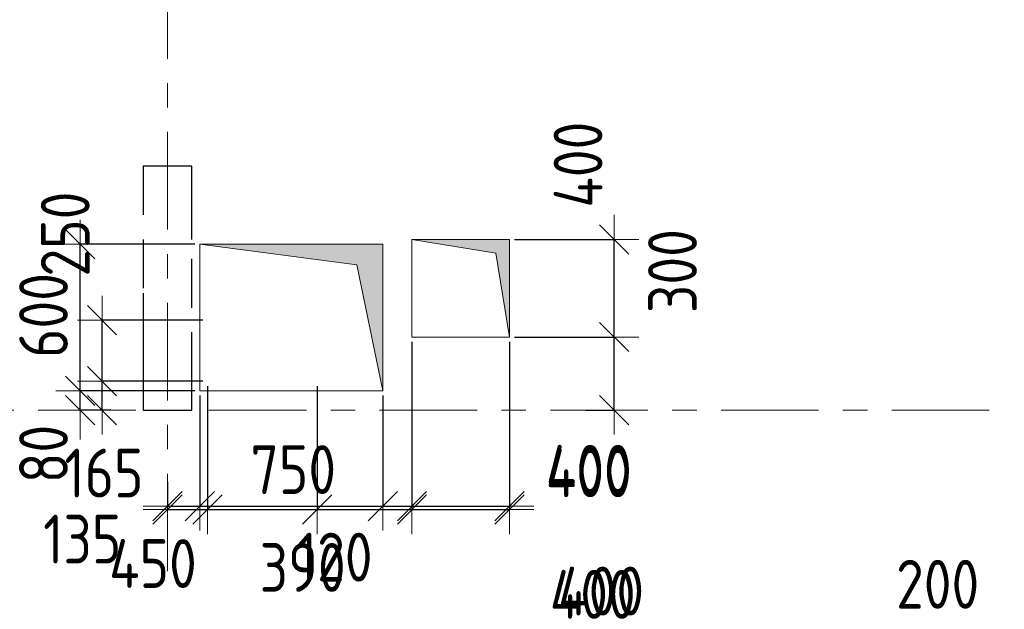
# Model space of a CAD drawing. Header units: metres. Extents: x -38 to 89, y -15 to 21.
# Tile 16 of 129: x 11.99 to 16.03, y 8.18 to 10.6. Entities that reach past the tile are written whole.
import ezdxf

# ---------------------------------------------------------------- set-up
doc = ezdxf.new("R2010")
doc.units = ezdxf.units.M
doc.header["$PDMODE"] = 65
for name, pattern in [('______11', [0.5, 0.4, -0.05, 0, -0.05]), ('______2', [0.27, 0.2, -0.07]), ('______5', [1.1, 0.8, -0.1, 0.1, -0.1])]:
    doc.linetypes.add(name, pattern=pattern)
for name, color, linetype, lineweight in [('XR$2$Осевая линия (1)', 7, '______5', 13), ('XR$3$Перекрытие (1)', 7, 'Continuous', 35), ('XR$4$Размерная линия (1)', 7, 'Continuous', 13), ('XR$5$Размерная линия (1)', 7, 'Continuous', 13)]:
    doc.layers.add(name, color=color, linetype=linetype, lineweight=lineweight)
doc.layers.add('XR$3$Макрос проема_ отверстия', color=7, linetype='Continuous', lineweight=13, true_color=0x2d2d2d)
doc.layers.add('XR$7$Стена_ бетон несущ.', color=7, linetype='Continuous', lineweight=70, true_color=0xb4b496)
doc.styles.add('ISOCPEUR', font='txt')
doc.dimstyles.new('DIMSTYLE_3', dxfattribs={"dimtxt": 0.2, "dimasz": 0.2, "dimexe": 0, "dimexo": 0, "dimgap": 0.1, "dimtad": 2, "dimdec": 0, "dimlfac": 1000, "dimrnd": 5, "dimzin": 12, "dimdsep": 46, "dimtxsty": 'ISOCPEUR', "dimblk1": 'ALL_ML_STRICH', "dimblk2": 'ALL_ML_STRICH', "dimsah": 1, "dimcen": 0, "dimclrd": 7, "dimclre": 256, "dimclrt": 7, "dimadec": 0, "dimazin": 0, "dimtfac": 1, "dimtdec": 0, "dimtix": 1, "dimtmove": 2, "dimatfit": 3, "dimfxl": 0, "dimtzin": 0, "dimlwd": 0, "dimlwe": -3, "dimarcsym": 0})
doc.dimstyles.new('DIMSTYLE_6', dxfattribs={"dimtxt": 0.2, "dimasz": 0.2, "dimexe": 0, "dimexo": 0, "dimgap": 0.1, "dimtad": 2, "dimdec": 0, "dimlfac": 1000, "dimrnd": 5, "dimzin": 12, "dimdsep": 46, "dimtxsty": 'ISOCPEUR', "dimblk1": 'ALL_ML_STRICH', "dimblk2": 'ALL_ML_STRICH', "dimsah": 1, "dimcen": 0, "dimclrd": 7, "dimclre": 256, "dimclrt": 7, "dimadec": 0, "dimazin": 0, "dimtfac": 1, "dimtdec": 0, "dimtix": 1, "dimtmove": 2, "dimatfit": 3, "dimfxl": 0, "dimtvp": 1.2, "dimtzin": 0, "dimlwd": 0, "dimlwe": -3, "dimarcsym": 0})
doc.dimstyles.new('DIMSTYLE_7', dxfattribs={"dimtxt": 0.2, "dimasz": 0.2, "dimexe": 0, "dimexo": 0, "dimgap": 0.1, "dimtad": 0, "dimdec": 0, "dimlfac": 1000, "dimrnd": 5, "dimzin": 12, "dimdsep": 46, "dimtxsty": 'ISOCPEUR', "dimblk1": 'ALL_ML_STRICH', "dimblk2": 'ALL_ML_STRICH', "dimsah": 1, "dimcen": 0, "dimclrd": 7, "dimclre": 256, "dimclrt": 7, "dimadec": 0, "dimazin": 0, "dimtfac": 1, "dimtdec": 0, "dimtix": 1, "dimtmove": 2, "dimatfit": 3, "dimfxl": 0, "dimtvp": 1.2, "dimtzin": 0, "dimlwd": 0, "dimlwe": -3, "dimarcsym": 0})

# ---------------------------------------------------------------- blocks, each defined once
blk = doc.blocks.new('Отображение проема', base_point=(-1.1579, -49.3094))
at = {"layer": 'XR$3$Макрос проема_ отверстия', "true_color": 0x000000, "transparency": 33554687}
blk.add_hatch(color=18, dxfattribs=at).paths.add_polyline_path([(-1.1579, -50.1094), (-1.0448, -49.4225), (-0.3579, -49.3094), (-1.1579, -49.3094)])
at = {"layer": 'XR$3$Макрос проема_ отверстия', "transparency": 33554687}
for p, q in [((-1.1579, -50.1094), (-1.1579, -49.3094)), ((-1.1579, -49.3094), (-0.3579, -49.3094)), ((-1.0448, -49.4225), (-0.3579, -49.3094)), ((-1.1579, -50.1094), (-1.0448, -49.4225))]:
    blk.add_line(p, q, dxfattribs=at)
blk = doc.blocks.new('ALL_ML_STRICH')
at = {"color": 0, "linetype": 'ByBlock', "lineweight": -2}
for p, q in [((0, -0.5), (0, 0.5)), ((-0.3, -0.3), (0.3, 0.3)), ((-1, 0), (0.5, 0))]:
    blk.add_line(p, q, dxfattribs=at)
blk = doc.blocks.new('*D110')
at = {"layer": 'DEFPOINTS', "color": 7, "linetype": 'Continuous', "lineweight": 13, "transparency": 33554687}
for p in [(14.0026, 9.3), (14.2956, 9), (14.4322, 9)]:
    blk.add_point(p, dxfattribs=at)
at = {"layer": 'XR$4$Размерная линия (1)', "color": 9, "linetype": 'Continuous', "lineweight": -2, "true_color": 0xc7c7c7, "transparency": 33554687}
for p, q in [((14.0226, 9.3), (14.4322, 9.3)), ((14.3156, 9), (14.4322, 9))]:
    blk.add_line(p, q, dxfattribs=at)
at = {"layer": 'XR$4$Размерная линия (1)', "color": 7, "linetype": 'Continuous', "lineweight": -2, "transparency": 33554687}
blk.add_line((14.4322, 9), (14.4322, 9.3), dxfattribs=at)
at = {"layer": 'XR$4$Размерная линия (1)', "color": 7, "linetype": 'Continuous', "lineweight": 13, "transparency": 33554687, "xscale": 0.2, "yscale": 0.2, "zscale": 0.2}
for p, rotation in [((14.4322, 9.3), 90), ((14.4322, 9), 270)]:
    blk.add_blockref('ALL_ML_STRICH', p, dxfattribs=dict(at, rotation=rotation))
at = {"layer": 'XR$4$Размерная линия (1)', "color": 7, "linetype": 'Continuous', "lineweight": 13, "transparency": 33554687, "insert": (14.6708, 9.57), "char_height": 0.2, "width": 0.5, "attachment_point": 5, "rotation": 90, "style": 'ISOCPEUR'}
blk.add_mtext('\\W0.83;\\A1;{300}', dxfattribs=at)
blk = doc.blocks.new('*D111')
at = {"layer": 'DEFPOINTS', "color": 7, "linetype": 'Continuous', "lineweight": 13, "transparency": 33554687}
for p in [(14.0026, 9.7), (14.0026, 9.3), (14.4322, 9.3)]:
    blk.add_point(p, dxfattribs=at)
at = {"layer": 'XR$4$Размерная линия (1)', "color": 9, "linetype": 'Continuous', "lineweight": -2, "true_color": 0xc7c7c7, "transparency": 33554687}
for p, q in [((14.0226, 9.7), (14.4322, 9.7)), ((14.0226, 9.3), (14.4322, 9.3))]:
    blk.add_line(p, q, dxfattribs=at)
at = {"layer": 'XR$4$Размерная линия (1)', "color": 7, "linetype": 'Continuous', "lineweight": -2, "transparency": 33554687}
blk.add_line((14.4322, 9.3), (14.4322, 9.7), dxfattribs=at)
at = {"layer": 'XR$4$Размерная линия (1)', "color": 7, "linetype": 'Continuous', "lineweight": 13, "transparency": 33554687, "xscale": 0.2, "yscale": 0.2, "zscale": 0.2}
for p, rotation in [((14.4322, 9.7), 90), ((14.4322, 9.3), 270)]:
    blk.add_blockref('ALL_ML_STRICH', p, dxfattribs=dict(at, rotation=rotation))
at = {"layer": 'XR$4$Размерная линия (1)', "color": 7, "linetype": 'Continuous', "lineweight": 13, "transparency": 33554687, "insert": (14.2835, 10.0062), "char_height": 0.2, "width": 0.5, "attachment_point": 5, "rotation": 90, "style": 'ISOCPEUR'}
blk.add_mtext('\\W0.83;\\A1;{400}', dxfattribs=at)
blk = doc.blocks.new('*D186')
at = {"layer": 'DEFPOINTS', "color": 7, "linetype": 'Continuous', "lineweight": 13, "transparency": 33554687}
for p in [(13.849, 7.8452), (13.849, 7.4), (14.249, 7.4)]:
    blk.add_point(p, dxfattribs=at)
at = {"layer": 'XR$4$Размерная линия (1)', "color": 9, "linetype": 'Continuous', "lineweight": -2, "true_color": 0xc7c7c7, "transparency": 33554687}
for p, q in [((13.849, 7.42), (13.849, 7.8452)), ((14.249, 7.42), (14.249, 7.8452))]:
    blk.add_line(p, q, dxfattribs=at)
at = {"layer": 'XR$4$Размерная линия (1)', "color": 7, "linetype": 'Continuous', "lineweight": -2, "transparency": 33554687}
blk.add_line((13.849, 7.8452), (14.249, 7.8452), dxfattribs=at)
at = {"layer": 'XR$4$Размерная линия (1)', "color": 7, "linetype": 'Continuous', "lineweight": 13, "transparency": 33554687, "xscale": 0.2, "yscale": 0.2, "zscale": 0.2, "rotation": 180}
blk.add_blockref('ALL_ML_STRICH', (13.849, 7.8452), dxfattribs=at)
at = {"layer": 'XR$4$Размерная линия (1)', "color": 7, "linetype": 'Continuous', "lineweight": 13, "transparency": 33554687, "xscale": 0.2, "yscale": 0.2, "zscale": 0.2}
blk.add_blockref('ALL_ML_STRICH', (14.249, 7.8452), dxfattribs=at)
at = {"layer": 'XR$4$Размерная линия (1)', "color": 7, "linetype": 'Continuous', "lineweight": 13, "transparency": 33554687, "insert": (14.3439, 8.2456), "char_height": 0.2, "width": 0.5, "attachment_point": 5, "style": 'ISOCPEUR'}
blk.add_mtext('\\W0.83;\\A1;{400}', dxfattribs=at)
blk = doc.blocks.new('*D188')
at = {"layer": 'DEFPOINTS', "color": 7, "linetype": 'Continuous', "lineweight": 13, "transparency": 33554687}
for p in [(15.37, 7.8452), (15.37, 7.3), (15.57, 7.3)]:
    blk.add_point(p, dxfattribs=at)
at = {"layer": 'XR$4$Размерная линия (1)', "color": 9, "linetype": 'Continuous', "lineweight": -2, "true_color": 0xc7c7c7, "transparency": 33554687}
for p, q in [((15.37, 7.32), (15.37, 7.8452)), ((15.57, 7.32), (15.57, 7.8452))]:
    blk.add_line(p, q, dxfattribs=at)
at = {"layer": 'XR$4$Размерная линия (1)', "color": 7, "linetype": 'Continuous', "lineweight": -2, "transparency": 33554687}
blk.add_line((15.37, 7.8452), (15.57, 7.8452), dxfattribs=at)
at = {"layer": 'XR$4$Размерная линия (1)', "color": 7, "linetype": 'Continuous', "lineweight": 13, "transparency": 33554687, "xscale": 0.2, "yscale": 0.2, "zscale": 0.2, "rotation": 180}
blk.add_blockref('ALL_ML_STRICH', (15.37, 7.8452), dxfattribs=at)
at = {"layer": 'XR$4$Размерная линия (1)', "color": 7, "linetype": 'Continuous', "lineweight": 13, "transparency": 33554687, "xscale": 0.2, "yscale": 0.2, "zscale": 0.2}
blk.add_blockref('ALL_ML_STRICH', (15.57, 7.8452), dxfattribs=at)
at = {"layer": 'XR$4$Размерная линия (1)', "color": 7, "linetype": 'Continuous', "lineweight": 13, "transparency": 33554687, "insert": (15.7583, 8.2869), "char_height": 0.2, "width": 0.5, "attachment_point": 5, "style": 'ISOCPEUR'}
blk.add_mtext('\\W0.83;\\A1;{200}', dxfattribs=at)
blk = doc.blocks.new('*D261')
at = {"layer": 'DEFPOINTS', "color": 7, "linetype": 'Continuous', "lineweight": 13, "transparency": 33554687}
for p in [(12.7643, 9.119), (12.3316, 9), (12.3872, 9)]:
    blk.add_point(p, dxfattribs=at)
at = {"layer": 'XR$4$Размерная линия (1)', "color": 9, "linetype": 'Continuous', "lineweight": -2, "true_color": 0xc7c7c7, "transparency": 33554687}
for p, q in [((12.7443, 9.119), (12.3316, 9.119)), ((12.3672, 9), (12.3316, 9))]:
    blk.add_line(p, q, dxfattribs=at)
at = {"layer": 'XR$4$Размерная линия (1)', "color": 7, "linetype": 'Continuous', "lineweight": -2, "transparency": 33554687}
blk.add_line((12.3316, 9), (12.3316, 9.119), dxfattribs=at)
at = {"layer": 'XR$4$Размерная линия (1)', "color": 7, "linetype": 'Continuous', "lineweight": 13, "transparency": 33554687, "xscale": 0.2, "yscale": 0.2, "zscale": 0.2}
for p, rotation in [((12.3316, 9.119), 90), ((12.3316, 9), 270)]:
    blk.add_blockref('ALL_ML_STRICH', p, dxfattribs=dict(at, rotation=rotation))
at = {"layer": 'XR$4$Размерная линия (1)', "color": 7, "linetype": 'Continuous', "lineweight": 13, "transparency": 33554687, "insert": (11.8595, 9.3428), "char_height": 0.2, "width": 0.5, "attachment_point": 5, "rotation": 90, "style": 'ISOCPEUR'}
blk.add_mtext('\\W0.83;\\A1;{120}', dxfattribs=at)
blk = doc.blocks.new('*D262')
at = {"layer": 'DEFPOINTS', "color": 7, "linetype": 'Continuous', "lineweight": 13, "transparency": 33554687}
for p in [(12.7643, 9.369), (12.3316, 9.119), (12.7643, 9.119)]:
    blk.add_point(p, dxfattribs=at)
at = {"layer": 'XR$4$Размерная линия (1)', "color": 9, "linetype": 'Continuous', "lineweight": -2, "true_color": 0xc7c7c7, "transparency": 33554687}
for p, q in [((12.7443, 9.369), (12.3316, 9.369)), ((12.7443, 9.119), (12.3316, 9.119))]:
    blk.add_line(p, q, dxfattribs=at)
at = {"layer": 'XR$4$Размерная линия (1)', "color": 7, "linetype": 'Continuous', "lineweight": -2, "transparency": 33554687}
blk.add_line((12.3316, 9.119), (12.3316, 9.369), dxfattribs=at)
at = {"layer": 'XR$4$Размерная линия (1)', "color": 7, "linetype": 'Continuous', "lineweight": 13, "transparency": 33554687, "xscale": 0.2, "yscale": 0.2, "zscale": 0.2}
for p, rotation in [((12.3316, 9.369), 90), ((12.3316, 9.119), 270)]:
    blk.add_blockref('ALL_ML_STRICH', p, dxfattribs=dict(at, rotation=rotation))
at = {"layer": 'XR$4$Размерная линия (1)', "color": 7, "linetype": 'Continuous', "lineweight": 13, "transparency": 33554687, "insert": (12.1808, 9.7218), "char_height": 0.2, "width": 0.5, "attachment_point": 5, "rotation": 90, "style": 'ISOCPEUR'}
blk.add_mtext('\\W0.83;\\A1;{250}', dxfattribs=at)
blk = doc.blocks.new('*D263')
at = {"layer": 'DEFPOINTS', "color": 7, "linetype": 'Continuous', "lineweight": 13, "transparency": 33554687}
for p in [(12.7643, 9.119), (12.6, 8.7272), (12.6, 8.5928)]:
    blk.add_point(p, dxfattribs=at)
at = {"layer": 'XR$4$Размерная линия (1)', "color": 9, "linetype": 'Continuous', "lineweight": -2, "true_color": 0xc7c7c7, "transparency": 33554687}
for p, q in [((12.7643, 9.099), (12.7643, 8.5928)), ((12.6, 8.5928), (12.6, 8.5928))]:
    blk.add_line(p, q, dxfattribs=at)
at = {"layer": 'XR$4$Размерная линия (1)', "color": 7, "linetype": 'Continuous', "lineweight": -2, "transparency": 33554687}
blk.add_line((12.6, 8.5928), (12.7643, 8.5928), dxfattribs=at)
at = {"layer": 'XR$4$Размерная линия (1)', "color": 7, "linetype": 'Continuous', "lineweight": 13, "transparency": 33554687, "xscale": 0.2, "yscale": 0.2, "zscale": 0.2, "rotation": 180}
blk.add_blockref('ALL_ML_STRICH', (12.6, 8.5928), dxfattribs=at)
at = {"layer": 'XR$4$Размерная линия (1)', "color": 7, "linetype": 'Continuous', "lineweight": 13, "transparency": 33554687, "xscale": 0.2, "yscale": 0.2, "zscale": 0.2}
blk.add_blockref('ALL_ML_STRICH', (12.7643, 8.5928), dxfattribs=at)
at = {"layer": 'XR$4$Размерная линия (1)', "color": 7, "linetype": 'Continuous', "lineweight": 13, "transparency": 33554687, "insert": (12.3395, 8.7425), "char_height": 0.2, "width": 0.5, "attachment_point": 5, "style": 'ISOCPEUR'}
blk.add_mtext('\\W0.83;\\A1;{165}', dxfattribs=at)
blk = doc.blocks.new('*D264')
at = {"layer": 'DEFPOINTS', "color": 7, "linetype": 'Continuous', "lineweight": 13, "transparency": 33554687}
for p in [(12.7643, 9.119), (13.2143, 9.119), (12.7643, 8.5928)]:
    blk.add_point(p, dxfattribs=at)
at = {"layer": 'XR$4$Размерная линия (1)', "color": 9, "linetype": 'Continuous', "lineweight": -2, "true_color": 0xc7c7c7, "transparency": 33554687}
for p, q in [((12.7643, 9.099), (12.7643, 8.5928)), ((13.2143, 9.099), (13.2143, 8.5928))]:
    blk.add_line(p, q, dxfattribs=at)
at = {"layer": 'XR$4$Размерная линия (1)', "color": 7, "linetype": 'Continuous', "lineweight": -2, "transparency": 33554687}
blk.add_line((12.7643, 8.5928), (13.2143, 8.5928), dxfattribs=at)
at = {"layer": 'XR$4$Размерная линия (1)', "color": 7, "linetype": 'Continuous', "lineweight": 13, "transparency": 33554687, "xscale": 0.2, "yscale": 0.2, "zscale": 0.2, "rotation": 180}
blk.add_blockref('ALL_ML_STRICH', (12.7643, 8.5928), dxfattribs=at)
at = {"layer": 'XR$4$Размерная линия (1)', "color": 7, "linetype": 'Continuous', "lineweight": 13, "transparency": 33554687, "xscale": 0.2, "yscale": 0.2, "zscale": 0.2}
blk.add_blockref('ALL_ML_STRICH', (13.2143, 8.5928), dxfattribs=at)
at = {"layer": 'XR$4$Размерная линия (1)', "color": 7, "linetype": 'Continuous', "lineweight": 13, "transparency": 33554687, "insert": (12.5404, 8.3718), "char_height": 0.2, "width": 0.5, "attachment_point": 5, "style": 'ISOCPEUR'}
blk.add_mtext('\\W0.83;\\A1;{450}', dxfattribs=at)
blk = doc.blocks.new('*D265')
at = {"layer": 'DEFPOINTS', "color": 7, "linetype": 'Continuous', "lineweight": 13, "transparency": 33554687}
for p in [(13.6026, 9.2999), (13.2143, 9.119), (13.2143, 8.5928)]:
    blk.add_point(p, dxfattribs=at)
at = {"layer": 'XR$4$Размерная линия (1)', "color": 9, "linetype": 'Continuous', "lineweight": -2, "true_color": 0xc7c7c7, "transparency": 33554687}
for p, q in [((13.6026, 9.2799), (13.6026, 8.5928)), ((13.2143, 9.099), (13.2143, 8.5928))]:
    blk.add_line(p, q, dxfattribs=at)
at = {"layer": 'XR$4$Размерная линия (1)', "color": 7, "linetype": 'Continuous', "lineweight": -2, "transparency": 33554687}
blk.add_line((13.2143, 8.5928), (13.6026, 8.5928), dxfattribs=at)
at = {"layer": 'XR$4$Размерная линия (1)', "color": 7, "linetype": 'Continuous', "lineweight": 13, "transparency": 33554687, "xscale": 0.2, "yscale": 0.2, "zscale": 0.2, "rotation": 180}
blk.add_blockref('ALL_ML_STRICH', (13.2143, 8.5928), dxfattribs=at)
at = {"layer": 'XR$4$Размерная линия (1)', "color": 7, "linetype": 'Continuous', "lineweight": 13, "transparency": 33554687, "xscale": 0.2, "yscale": 0.2, "zscale": 0.2}
blk.add_blockref('ALL_ML_STRICH', (13.6026, 8.5928), dxfattribs=at)
at = {"layer": 'XR$4$Размерная линия (1)', "color": 7, "linetype": 'Continuous', "lineweight": 13, "transparency": 33554687, "insert": (13.1543, 8.356), "char_height": 0.2, "width": 0.5, "attachment_point": 5, "style": 'ISOCPEUR'}
blk.add_mtext('\\W0.83;\\A1;{390}', dxfattribs=at)
blk = doc.blocks.new('*D266')
at = {"layer": 'DEFPOINTS', "color": 7, "linetype": 'Continuous', "lineweight": 13, "transparency": 33554687}
for p in [(13.6026, 9.2999), (14.0026, 9.2999), (13.6026, 8.5928)]:
    blk.add_point(p, dxfattribs=at)
at = {"layer": 'XR$4$Размерная линия (1)', "color": 9, "linetype": 'Continuous', "lineweight": -2, "true_color": 0xc7c7c7, "transparency": 33554687}
for p, q in [((13.6026, 9.2799), (13.6026, 8.5928)), ((14.0026, 9.2799), (14.0026, 8.5928))]:
    blk.add_line(p, q, dxfattribs=at)
at = {"layer": 'XR$4$Размерная линия (1)', "color": 7, "linetype": 'Continuous', "lineweight": -2, "transparency": 33554687}
blk.add_line((13.6026, 8.5928), (14.0026, 8.5928), dxfattribs=at)
at = {"layer": 'XR$4$Размерная линия (1)', "color": 7, "linetype": 'Continuous', "lineweight": 13, "transparency": 33554687, "xscale": 0.2, "yscale": 0.2, "zscale": 0.2, "rotation": 180}
blk.add_blockref('ALL_ML_STRICH', (13.6026, 8.5928), dxfattribs=at)
at = {"layer": 'XR$4$Размерная линия (1)', "color": 7, "linetype": 'Continuous', "lineweight": 13, "transparency": 33554687, "xscale": 0.2, "yscale": 0.2, "zscale": 0.2}
blk.add_blockref('ALL_ML_STRICH', (14.0026, 8.5928), dxfattribs=at)
at = {"layer": 'XR$4$Размерная линия (1)', "color": 7, "linetype": 'Continuous', "lineweight": 13, "transparency": 33554687, "insert": (14.3277, 8.7438), "char_height": 0.2, "width": 0.5, "attachment_point": 5, "style": 'ISOCPEUR'}
blk.add_mtext('\\W0.83;\\A1;{400}', dxfattribs=at)
blk = doc.blocks.new('*D463')
at = {"layer": 'DEFPOINTS', "color": 7, "linetype": 'Continuous', "lineweight": 13, "transparency": 33554687}
for p in [(14.0026, 9.3), (14.2956, 9), (14.4322, 9)]:
    blk.add_point(p, dxfattribs=at)
at = {"layer": 'XR$5$Размерная линия (1)', "color": 9, "linetype": 'Continuous', "lineweight": -2, "true_color": 0xc7c7c7, "transparency": 33554687}
for p, q in [((14.0226, 9.3), (14.4322, 9.3)), ((14.3156, 9), (14.4322, 9))]:
    blk.add_line(p, q, dxfattribs=at)
at = {"layer": 'XR$5$Размерная линия (1)', "color": 7, "linetype": 'Continuous', "lineweight": -2, "transparency": 33554687}
blk.add_line((14.4322, 9), (14.4322, 9.3), dxfattribs=at)
at = {"layer": 'XR$5$Размерная линия (1)', "color": 7, "linetype": 'Continuous', "lineweight": 13, "transparency": 33554687, "xscale": 0.2, "yscale": 0.2, "zscale": 0.2}
for p, rotation in [((14.4322, 9.3), 90), ((14.4322, 9), 270)]:
    blk.add_blockref('ALL_ML_STRICH', p, dxfattribs=dict(at, rotation=rotation))
at = {"layer": 'XR$5$Размерная линия (1)', "color": 7, "linetype": 'Continuous', "lineweight": 13, "transparency": 33554687, "insert": (14.6708, 9.57), "char_height": 0.2, "width": 0.5, "attachment_point": 5, "rotation": 90, "style": 'ISOCPEUR'}
blk.add_mtext('\\W0.83;\\A1;{300}', dxfattribs=at)
blk = doc.blocks.new('*D464')
at = {"layer": 'DEFPOINTS', "color": 7, "linetype": 'Continuous', "lineweight": 13, "transparency": 33554687}
for p in [(14.0026, 9.7), (14.0026, 9.3), (14.4322, 9.3)]:
    blk.add_point(p, dxfattribs=at)
at = {"layer": 'XR$5$Размерная линия (1)', "color": 9, "linetype": 'Continuous', "lineweight": -2, "true_color": 0xc7c7c7, "transparency": 33554687}
for p, q in [((14.0226, 9.7), (14.4322, 9.7)), ((14.0226, 9.3), (14.4322, 9.3))]:
    blk.add_line(p, q, dxfattribs=at)
at = {"layer": 'XR$5$Размерная линия (1)', "color": 7, "linetype": 'Continuous', "lineweight": -2, "transparency": 33554687}
blk.add_line((14.4322, 9.3), (14.4322, 9.7), dxfattribs=at)
at = {"layer": 'XR$5$Размерная линия (1)', "color": 7, "linetype": 'Continuous', "lineweight": 13, "transparency": 33554687, "xscale": 0.2, "yscale": 0.2, "zscale": 0.2}
for p, rotation in [((14.4322, 9.7), 90), ((14.4322, 9.3), 270)]:
    blk.add_blockref('ALL_ML_STRICH', p, dxfattribs=dict(at, rotation=rotation))
at = {"layer": 'XR$5$Размерная линия (1)', "color": 7, "linetype": 'Continuous', "lineweight": 13, "transparency": 33554687, "insert": (14.2835, 10.0062), "char_height": 0.2, "width": 0.5, "attachment_point": 5, "rotation": 90, "style": 'ISOCPEUR'}
blk.add_mtext('\\W0.83;\\A1;{400}', dxfattribs=at)
blk = doc.blocks.new('*D515')
at = {"layer": 'DEFPOINTS', "color": 7, "linetype": 'Continuous', "lineweight": 13, "transparency": 33554687}
for p in [(12.7326, 9.08), (12.6, 8.7272), (12.6, 8.6068)]:
    blk.add_point(p, dxfattribs=at)
at = {"layer": 'XR$5$Размерная линия (1)', "color": 9, "linetype": 'Continuous', "lineweight": -2, "true_color": 0xc7c7c7, "transparency": 33554687}
for p, q in [((12.7326, 9.06), (12.7326, 8.6068)), ((12.6, 8.7072), (12.6, 8.6068))]:
    blk.add_line(p, q, dxfattribs=at)
at = {"layer": 'XR$5$Размерная линия (1)', "color": 7, "linetype": 'Continuous', "lineweight": -2, "transparency": 33554687}
blk.add_line((12.6, 8.6068), (12.7326, 8.6068), dxfattribs=at)
at = {"layer": 'XR$5$Размерная линия (1)', "color": 7, "linetype": 'Continuous', "lineweight": 13, "transparency": 33554687, "xscale": 0.2, "yscale": 0.2, "zscale": 0.2, "rotation": 180}
blk.add_blockref('ALL_ML_STRICH', (12.6, 8.6068), dxfattribs=at)
at = {"layer": 'XR$5$Размерная линия (1)', "color": 7, "linetype": 'Continuous', "lineweight": 13, "transparency": 33554687, "xscale": 0.2, "yscale": 0.2, "zscale": 0.2}
blk.add_blockref('ALL_ML_STRICH', (12.7326, 8.6068), dxfattribs=at)
at = {"layer": 'XR$5$Размерная линия (1)', "color": 7, "linetype": 'Continuous', "lineweight": 13, "transparency": 33554687, "insert": (12.2504, 8.472), "char_height": 0.2, "width": 0.5, "attachment_point": 5, "style": 'ISOCPEUR'}
blk.add_mtext('\\W0.83;\\A1;{135}', dxfattribs=at)
blk = doc.blocks.new('*D516')
at = {"layer": 'DEFPOINTS', "color": 7, "linetype": 'Continuous', "lineweight": 13, "transparency": 33554687}
for p in [(12.7326, 9.08), (13.4826, 9.08), (12.7326, 8.6068)]:
    blk.add_point(p, dxfattribs=at)
at = {"layer": 'XR$5$Размерная линия (1)', "color": 9, "linetype": 'Continuous', "lineweight": -2, "true_color": 0xc7c7c7, "transparency": 33554687}
for p, q in [((12.7326, 9.06), (12.7326, 8.6068)), ((13.4826, 9.06), (13.4826, 8.6068))]:
    blk.add_line(p, q, dxfattribs=at)
at = {"layer": 'XR$5$Размерная линия (1)', "color": 7, "linetype": 'Continuous', "lineweight": -2, "transparency": 33554687}
blk.add_line((12.7326, 8.6068), (13.4826, 8.6068), dxfattribs=at)
at = {"layer": 'XR$5$Размерная линия (1)', "color": 7, "linetype": 'Continuous', "lineweight": 13, "transparency": 33554687, "xscale": 0.2, "yscale": 0.2, "zscale": 0.2, "rotation": 180}
blk.add_blockref('ALL_ML_STRICH', (12.7326, 8.6068), dxfattribs=at)
at = {"layer": 'XR$5$Размерная линия (1)', "color": 7, "linetype": 'Continuous', "lineweight": 13, "transparency": 33554687, "xscale": 0.2, "yscale": 0.2, "zscale": 0.2}
blk.add_blockref('ALL_ML_STRICH', (13.4826, 8.6068), dxfattribs=at)
at = {"layer": 'XR$5$Размерная линия (1)', "color": 7, "linetype": 'Continuous', "lineweight": 13, "transparency": 33554687, "insert": (13.1159, 8.7568), "char_height": 0.2, "width": 0.5, "attachment_point": 5, "style": 'ISOCPEUR'}
blk.add_mtext('\\W0.83;\\A1;{750}', dxfattribs=at)
blk = doc.blocks.new('*D517')
at = {"layer": 'DEFPOINTS', "color": 7, "linetype": 'Continuous', "lineweight": 13, "transparency": 33554687}
for p in [(13.6026, 9.2999), (13.4826, 9.08), (13.4826, 8.6068)]:
    blk.add_point(p, dxfattribs=at)
at = {"layer": 'XR$5$Размерная линия (1)', "color": 9, "linetype": 'Continuous', "lineweight": -2, "true_color": 0xc7c7c7, "transparency": 33554687}
for p, q in [((13.6026, 9.2799), (13.6026, 8.6068)), ((13.4826, 9.06), (13.4826, 8.6068))]:
    blk.add_line(p, q, dxfattribs=at)
at = {"layer": 'XR$5$Размерная линия (1)', "color": 7, "linetype": 'Continuous', "lineweight": -2, "transparency": 33554687}
blk.add_line((13.4826, 8.6068), (13.6026, 8.6068), dxfattribs=at)
at = {"layer": 'XR$5$Размерная линия (1)', "color": 7, "linetype": 'Continuous', "lineweight": 13, "transparency": 33554687, "xscale": 0.2, "yscale": 0.2, "zscale": 0.2, "rotation": 180}
blk.add_blockref('ALL_ML_STRICH', (13.4826, 8.6068), dxfattribs=at)
at = {"layer": 'XR$5$Размерная линия (1)', "color": 7, "linetype": 'Continuous', "lineweight": 13, "transparency": 33554687, "xscale": 0.2, "yscale": 0.2, "zscale": 0.2}
blk.add_blockref('ALL_ML_STRICH', (13.6026, 8.6068), dxfattribs=at)
at = {"layer": 'XR$5$Размерная линия (1)', "color": 7, "linetype": 'Continuous', "lineweight": 13, "transparency": 33554687, "insert": (13.2858, 8.3981), "char_height": 0.2, "width": 0.5, "attachment_point": 5, "style": 'ISOCPEUR'}
blk.add_mtext('\\W0.83;\\A1;{120}', dxfattribs=at)
blk = doc.blocks.new('*D518')
at = {"layer": 'DEFPOINTS', "color": 7, "linetype": 'Continuous', "lineweight": 13, "transparency": 33554687}
for p in [(13.6026, 9.2999), (14.0026, 9.2999), (13.6026, 8.6068)]:
    blk.add_point(p, dxfattribs=at)
at = {"layer": 'XR$5$Размерная линия (1)', "color": 9, "linetype": 'Continuous', "lineweight": -2, "true_color": 0xc7c7c7, "transparency": 33554687}
for p, q in [((13.6026, 9.2799), (13.6026, 8.6068)), ((14.0026, 9.2799), (14.0026, 8.6068))]:
    blk.add_line(p, q, dxfattribs=at)
at = {"layer": 'XR$5$Размерная линия (1)', "color": 7, "linetype": 'Continuous', "lineweight": -2, "transparency": 33554687}
blk.add_line((13.6026, 8.6068), (14.0026, 8.6068), dxfattribs=at)
at = {"layer": 'XR$5$Размерная линия (1)', "color": 7, "linetype": 'Continuous', "lineweight": 13, "transparency": 33554687, "xscale": 0.2, "yscale": 0.2, "zscale": 0.2, "rotation": 180}
blk.add_blockref('ALL_ML_STRICH', (13.6026, 8.6068), dxfattribs=at)
at = {"layer": 'XR$5$Размерная линия (1)', "color": 7, "linetype": 'Continuous', "lineweight": 13, "transparency": 33554687, "xscale": 0.2, "yscale": 0.2, "zscale": 0.2}
blk.add_blockref('ALL_ML_STRICH', (14.0026, 8.6068), dxfattribs=at)
at = {"layer": 'XR$5$Размерная линия (1)', "color": 7, "linetype": 'Continuous', "lineweight": 13, "transparency": 33554687, "insert": (14.3277, 8.7578), "char_height": 0.2, "width": 0.5, "attachment_point": 5, "style": 'ISOCPEUR'}
blk.add_mtext('\\W0.83;\\A1;{400}', dxfattribs=at)
blk = doc.blocks.new('*D520')
at = {"layer": 'DEFPOINTS', "color": 7, "linetype": 'Continuous', "lineweight": 13, "transparency": 33554687}
for p in [(13.849, 7.8452), (13.849, 7.4), (14.249, 7.4)]:
    blk.add_point(p, dxfattribs=at)
at = {"layer": 'XR$5$Размерная линия (1)', "color": 9, "linetype": 'Continuous', "lineweight": -2, "true_color": 0xc7c7c7, "transparency": 33554687}
for p, q in [((13.849, 7.42), (13.849, 7.8452)), ((14.249, 7.42), (14.249, 7.8452))]:
    blk.add_line(p, q, dxfattribs=at)
at = {"layer": 'XR$5$Размерная линия (1)', "color": 7, "linetype": 'Continuous', "lineweight": -2, "transparency": 33554687}
blk.add_line((13.849, 7.8452), (14.249, 7.8452), dxfattribs=at)
at = {"layer": 'XR$5$Размерная линия (1)', "color": 7, "linetype": 'Continuous', "lineweight": 13, "transparency": 33554687, "xscale": 0.2, "yscale": 0.2, "zscale": 0.2, "rotation": 180}
blk.add_blockref('ALL_ML_STRICH', (13.849, 7.8452), dxfattribs=at)
at = {"layer": 'XR$5$Размерная линия (1)', "color": 7, "linetype": 'Continuous', "lineweight": 13, "transparency": 33554687, "xscale": 0.2, "yscale": 0.2, "zscale": 0.2}
blk.add_blockref('ALL_ML_STRICH', (14.249, 7.8452), dxfattribs=at)
at = {"layer": 'XR$5$Размерная линия (1)', "color": 7, "linetype": 'Continuous', "lineweight": 13, "transparency": 33554687, "insert": (14.3782, 8.259), "char_height": 0.2, "width": 0.5, "attachment_point": 5, "style": 'ISOCPEUR'}
blk.add_mtext('\\W0.83;\\A1;{400}', dxfattribs=at)
blk = doc.blocks.new('*D522')
at = {"layer": 'DEFPOINTS', "color": 7, "linetype": 'Continuous', "lineweight": 13, "transparency": 33554687}
for p in [(15.37, 7.8452), (15.37, 7.3), (15.57, 7.3)]:
    blk.add_point(p, dxfattribs=at)
at = {"layer": 'XR$5$Размерная линия (1)', "color": 9, "linetype": 'Continuous', "lineweight": -2, "true_color": 0xc7c7c7, "transparency": 33554687}
for p, q in [((15.37, 7.32), (15.37, 7.8452)), ((15.57, 7.32), (15.57, 7.8452))]:
    blk.add_line(p, q, dxfattribs=at)
at = {"layer": 'XR$5$Размерная линия (1)', "color": 7, "linetype": 'Continuous', "lineweight": -2, "transparency": 33554687}
blk.add_line((15.37, 7.8452), (15.57, 7.8452), dxfattribs=at)
at = {"layer": 'XR$5$Размерная линия (1)', "color": 7, "linetype": 'Continuous', "lineweight": 13, "transparency": 33554687, "xscale": 0.2, "yscale": 0.2, "zscale": 0.2, "rotation": 180}
blk.add_blockref('ALL_ML_STRICH', (15.37, 7.8452), dxfattribs=at)
at = {"layer": 'XR$5$Размерная линия (1)', "color": 7, "linetype": 'Continuous', "lineweight": 13, "transparency": 33554687, "xscale": 0.2, "yscale": 0.2, "zscale": 0.2}
blk.add_blockref('ALL_ML_STRICH', (15.57, 7.8452), dxfattribs=at)
at = {"layer": 'XR$5$Размерная линия (1)', "color": 7, "linetype": 'Continuous', "lineweight": 13, "transparency": 33554687, "insert": (15.7583, 8.2869), "char_height": 0.2, "width": 0.5, "attachment_point": 5, "style": 'ISOCPEUR'}
blk.add_mtext('\\W0.83;\\A1;{200}', dxfattribs=at)
blk = doc.blocks.new('*D531')
at = {"layer": 'DEFPOINTS', "color": 7, "linetype": 'Continuous', "lineweight": 13, "transparency": 33554687}
for p in [(12.7326, 9.08), (12.2416, 9), (12.3872, 9)]:
    blk.add_point(p, dxfattribs=at)
at = {"layer": 'XR$5$Размерная линия (1)', "color": 9, "linetype": 'Continuous', "lineweight": -2, "true_color": 0xc7c7c7, "transparency": 33554687}
for p, q in [((12.7126, 9.08), (12.2416, 9.08)), ((12.3672, 9), (12.2416, 9))]:
    blk.add_line(p, q, dxfattribs=at)
at = {"layer": 'XR$5$Размерная линия (1)', "color": 7, "linetype": 'Continuous', "lineweight": -2, "transparency": 33554687}
blk.add_line((12.2416, 9), (12.2416, 9.08), dxfattribs=at)
at = {"layer": 'XR$5$Размерная линия (1)', "color": 7, "linetype": 'Continuous', "lineweight": 13, "transparency": 33554687, "xscale": 0.2, "yscale": 0.2, "zscale": 0.2}
for p, rotation in [((12.2416, 9), 270), ((12.2416, 9.08), 90)]:
    blk.add_blockref('ALL_ML_STRICH', p, dxfattribs=dict(at, rotation=rotation))
at = {"layer": 'XR$5$Размерная линия (1)', "color": 7, "linetype": 'Continuous', "lineweight": 13, "transparency": 33554687, "insert": (12.0916, 8.8207), "char_height": 0.2, "width": 0.333333, "attachment_point": 5, "rotation": 90, "style": 'ISOCPEUR'}
blk.add_mtext('\\W0.83;\\A1;{80}', dxfattribs=at)
blk = doc.blocks.new('*D532')
at = {"layer": 'DEFPOINTS', "color": 7, "linetype": 'Continuous', "lineweight": 13, "transparency": 33554687}
for p in [(12.7326, 9.68), (12.2416, 9.08), (12.7326, 9.08)]:
    blk.add_point(p, dxfattribs=at)
at = {"layer": 'XR$5$Размерная линия (1)', "color": 9, "linetype": 'Continuous', "lineweight": -2, "true_color": 0xc7c7c7, "transparency": 33554687}
for p, q in [((12.7126, 9.68), (12.2416, 9.68)), ((12.7126, 9.08), (12.2416, 9.08))]:
    blk.add_line(p, q, dxfattribs=at)
at = {"layer": 'XR$5$Размерная линия (1)', "color": 7, "linetype": 'Continuous', "lineweight": -2, "transparency": 33554687}
blk.add_line((12.2416, 9.08), (12.2416, 9.68), dxfattribs=at)
at = {"layer": 'XR$5$Размерная линия (1)', "color": 7, "linetype": 'Continuous', "lineweight": 13, "transparency": 33554687, "xscale": 0.2, "yscale": 0.2, "zscale": 0.2}
for p, rotation in [((12.2416, 9.68), 90), ((12.2416, 9.08), 270)]:
    blk.add_blockref('ALL_ML_STRICH', p, dxfattribs=dict(at, rotation=rotation))
at = {"layer": 'XR$5$Размерная линия (1)', "color": 7, "linetype": 'Continuous', "lineweight": 13, "transparency": 33554687, "insert": (12.0916, 9.3883), "char_height": 0.2, "width": 0.5, "attachment_point": 5, "rotation": 90, "style": 'ISOCPEUR'}
blk.add_mtext('\\W0.83;\\A1;{600}', dxfattribs=at)

msp = doc.modelspace()

# ---------------------------------------------------------------- linework, layer by layer
at = {"layer": 'XR$2$Осевая линия (1)', "color": 253, "linetype": '______11', "lineweight": 13, "true_color": 0xa0a0a0, "transparency": 33554687}
for p, q in [((12.6, 8.34), (12.6, 19.78)), ((-2.63, 9), (62.6, 9))]:
    msp.add_line(p, q, dxfattribs=at)
at = {"layer": 'XR$3$Перекрытие (1)', "color": 7, "linetype": 'Continuous', "lineweight": 13, "transparency": 33554687}
for p, q in [((14.0026, 9.7), (13.6026, 9.6999)), ((13.6026, 9.6999), (13.6026, 9.2999)), ((14.0026, 9.3), (14.0026, 9.7)), ((13.4826, 9.68), (12.7326, 9.68)), ((12.7326, 9.68), (12.7326, 9.08)), ((13.4826, 9.08), (13.4826, 9.68)), ((13.6026, 9.2999), (14.0026, 9.3)), ((12.7326, 9.08), (13.4826, 9.08))]:
    msp.add_line(p, q, dxfattribs=at)
at = {"layer": 'XR$7$Стена_ бетон несущ.', "color": 253, "linetype": '______2', "lineweight": -3, "true_color": 0xa0a0a0, "transparency": 33554687}
for p, q in [((12.7, 10), (12.5, 10)), ((12.5, 10), (12.5, 9.48)), ((12.7, 9.9), (12.7, 10)), ((12.7, 9.7), (12.7, 9.9)), ((12.7, 9.12), (12.7, 9.7)), ((12.5, 9.48), (12.5, 9.4)), ((12.5, 9.4), (12.5, 9.2)), ((12.5, 9.2), (12.5, 9.12)), ((12.5, 9.12), (12.5, 9)), ((12.6997, 9.12), (12.7, 9.12)), ((12.6997, 9.08), (12.6997, 9.12)), ((12.6997, 9), (12.6997, 9.08)), ((12.5, 9), (12.6997, 9))]:
    msp.add_line(p, q, dxfattribs=at)

# ---------------------------------------------------------------- block references
at = {"layer": 'XR$3$Макрос проема_ отверстия', "transparency": 33554687, "xscale": 0.500103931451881, "yscale": 0.4999999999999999, "rotation": 270}
msp.add_blockref('Отображение проема', (14.0026, 9.7), dxfattribs=at)
at = {"layer": 'XR$3$Макрос проема_ отверстия', "transparency": 33554687, "xscale": -0.9375, "yscale": 0.75}
msp.add_blockref('Отображение проема', (13.4826, 9.68), dxfattribs=at)

# ---------------------------------------------------------------- dimensions: what is measured, and where the dimension line sits
at = {"layer": 'XR$4$Размерная линия (1)', "color": 7, "linetype": 'Continuous', "lineweight": 13, "transparency": 33554687}
for base, p1, p2, dimstyle, picture, middle in [((14.4322, 9.7), (14.0226, 9.3), (14.0226, 9.7), 'DIMSTYLE_6', '*D111', (14.2835, 10.0062)), ((12.3316, 9.369), (12.7443, 9.119), (12.7443, 9.369), 'DIMSTYLE_6', '*D262', (12.1808, 9.7218)), ((14.4322, 9.3), (14.3156, 9), (14.0226, 9.3), 'DIMSTYLE_7', '*D110', (14.6708, 9.57)), ((12.3316, 9.119), (12.3672, 9), (12.7443, 9.119), 'DIMSTYLE_6', '*D261', (11.8595, 9.3428))]:
    dim = msp.add_linear_dim(base=base, p1=p1, p2=p2, angle=90, dimstyle=dimstyle, override={"dimpost": '<>', "dimclrd": 7, "dimclre": 9, "dimclrt": 7, "dimlwd": 0, "dimlwe": 65533}, dxfattribs=at)
    dim.commit()
    dim.dimension.update_dxf_attribs({"geometry": picture, "text_midpoint": middle, "dimtype": 160})
for base, p1, p2, dimstyle, picture, middle in [((13.6026, 8.5928), (13.2143, 9.099), (13.6026, 9.2799), 'DIMSTYLE_7', '*D265', (13.1543, 8.356)), ((14.0026, 8.5928), (13.6026, 9.2799), (14.0026, 9.2799), 'DIMSTYLE_6', '*D266', (14.3277, 8.7438)), ((12.7643, 8.5928), (12.6, 8.5928), (12.7643, 9.099), 'DIMSTYLE_6', '*D263', (12.3395, 8.7425)), ((13.2143, 8.5928), (12.7643, 9.099), (13.2143, 9.099), 'DIMSTYLE_7', '*D264', (12.5404, 8.3718)), ((15.57, 7.8452), (15.37, 7.32), (15.57, 7.32), 'DIMSTYLE_6', '*D188', (15.7583, 8.2869)), ((14.249, 7.8452), (13.849, 7.42), (14.249, 7.42), 'DIMSTYLE_6', '*D186', (14.3439, 8.2456))]:
    dim = msp.add_linear_dim(base=base, p1=p1, p2=p2, dimstyle=dimstyle, override={"dimpost": '<>', "dimclrd": 7, "dimclre": 9, "dimclrt": 7, "dimlwd": 0, "dimlwe": 65533}, dxfattribs=at)
    dim.commit()
    dim.dimension.update_dxf_attribs({"geometry": picture, "text_midpoint": middle, "dimtype": 160})
at = {"layer": 'XR$5$Размерная линия (1)', "color": 7, "linetype": 'Continuous', "lineweight": 13, "transparency": 33554687}
for base, p1, p2, dimstyle, picture, middle in [((14.4322, 9.7), (14.0226, 9.3), (14.0226, 9.7), 'DIMSTYLE_6', '*D464', (14.2835, 10.0062)), ((14.4322, 9.3), (14.3156, 9), (14.0226, 9.3), 'DIMSTYLE_7', '*D463', (14.6708, 9.57)), ((12.2416, 9.68), (12.7126, 9.08), (12.7126, 9.68), 'DIMSTYLE_3', '*D532', (12.0916, 9.3883)), ((12.2416, 9.08), (12.3672, 9), (12.7126, 9.08), 'DIMSTYLE_6', '*D531', (12.0916, 8.8207))]:
    dim = msp.add_linear_dim(base=base, p1=p1, p2=p2, angle=90, dimstyle=dimstyle, override={"dimpost": '<>', "dimclrd": 7, "dimclre": 9, "dimclrt": 7, "dimlwd": 0, "dimlwe": 65533}, dxfattribs=at)
    dim.commit()
    dim.dimension.update_dxf_attribs({"geometry": picture, "text_midpoint": middle, "dimtype": 160})
for base, p1, p2, dimstyle, picture, middle in [((13.6026, 8.6068), (13.4826, 9.06), (13.6026, 9.2799), 'DIMSTYLE_7', '*D517', (13.2858, 8.3981)), ((14.0026, 8.6068), (13.6026, 9.2799), (14.0026, 9.2799), 'DIMSTYLE_6', '*D518', (14.3277, 8.7578)), ((12.7326, 8.6068), (12.6, 8.7072), (12.7326, 9.06), 'DIMSTYLE_7', '*D515', (12.2504, 8.472)), ((13.4826, 8.6068), (12.7326, 9.06), (13.4826, 9.06), 'DIMSTYLE_3', '*D516', (13.1159, 8.7568)), ((15.57, 7.8452), (15.37, 7.32), (15.57, 7.32), 'DIMSTYLE_6', '*D522', (15.7583, 8.2869)), ((14.249, 7.8452), (13.849, 7.42), (14.249, 7.42), 'DIMSTYLE_6', '*D520', (14.3782, 8.259))]:
    dim = msp.add_linear_dim(base=base, p1=p1, p2=p2, dimstyle=dimstyle, override={"dimpost": '<>', "dimclrd": 7, "dimclre": 9, "dimclrt": 7, "dimlwd": 0, "dimlwe": 65533}, dxfattribs=at)
    dim.commit()
    dim.dimension.update_dxf_attribs({"geometry": picture, "text_midpoint": middle, "dimtype": 160})

doc.saveas('drawing.dxf')
